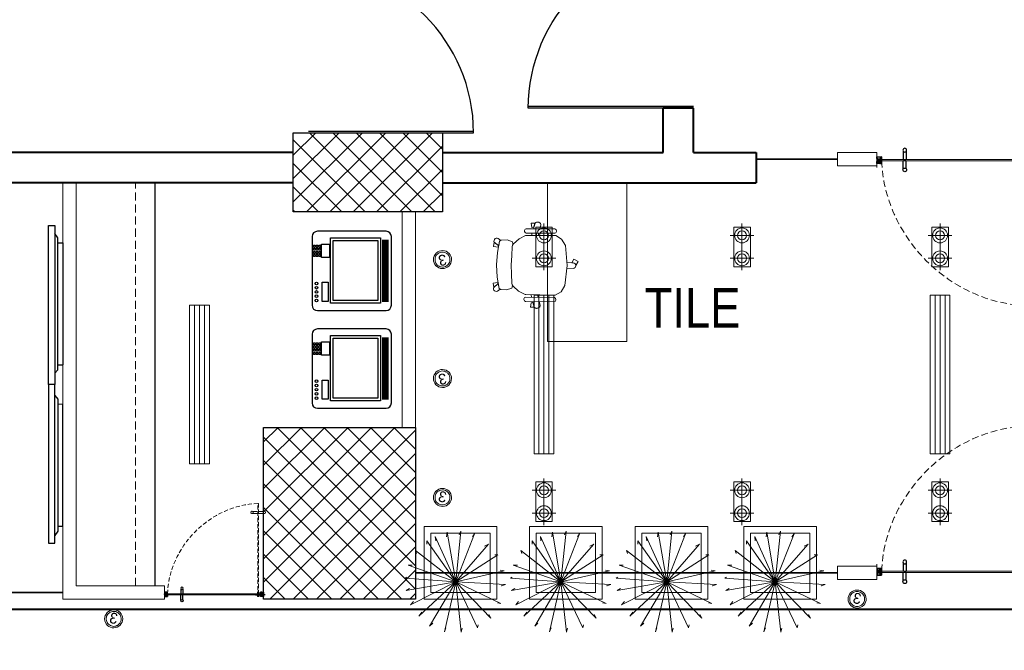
# Model space of a CAD drawing. Header units: inches. Extents: x 371717 to 373017, y 1317902 to 1318657.
# Tile 5 of 10: x 372304 to 372572, y 1317902 to 1318074. Entities that reach past the tile are written whole.
import ezdxf

# ---------------------------------------------------------------- set-up
doc = ezdxf.new("R2010")
doc.units = ezdxf.units.IN
doc.header["$LTSCALE"] = 35
doc.header["$MEASUREMENT"] = 0
doc.linetypes.add('DASHED2', pattern=[0.375, 0.25, -0.125])
doc.linetypes.add('HIDDEN', pattern=[0.375, 0.25, -0.125])
for name, color, linetype in [('2', 7, 'Continuous'), ('A-COLS', 4, 'Continuous'), ('A-DOOR', 7, 'Continuous'), ('AV', 3, 'Continuous'), ('LINE', 4, 'Continuous')]:
    doc.layers.add(name, color=color, linetype=linetype)
for name, color, linetype, lineweight in [('A-WALL', 7, 'Continuous', 40), ('ac grill', 6, 'Continuous', 15), ('COL HATCH', 8, 'Continuous', 13), ('DIM', 221, 'Continuous', 9), ('FLOORING', 116, 'Continuous', 5), ('I-Case', 5, 'Continuous', 30), ('I-Case-Ovhd', 6, 'DASHED2', 15), ('I-CEIL-light', 150, 'Continuous', 0), ('I-Door', 30, 'Continuous', 15), ('I-Furn-Cust', 1, 'Continuous', 25), ('I-Furn-Modl', 1, 'Continuous', 5), ('I-Part-Glaz', 6, 'Continuous', 20), ('I-Part-Gyps', 5, 'Continuous', 15), ('LIGHTS', 150, 'Continuous', 0), ('tree', 92, 'Continuous', 5)]:
    doc.layers.add(name, color=color, linetype=linetype, lineweight=lineweight)
doc.styles.add('Style-Arial', font='arial.ttf')
pattern_1 = [(135, (372711.621, 1317618.76), (-3.18198, -3.18198), []), (225, (372711.621, 1317618.76), (3.18198, -3.18198), [])]

# ---------------------------------------------------------------- blocks, each defined once
blk = doc.blocks.new('DOOR')
for p, q in [((-0.01, 0), (-0.01, 0.9999)), ((0, 0), (0, 1))]:
    blk.add_line(p, q)
blk.add_arc((0, 0), 1, 90, 180)
blk = doc.blocks.new('chair')
for p, q in [((-13426.5, 72327.3), (-13422.5, 72332.9)), ((-13404.4, 72336), (-13228.9, 72211.5)), ((-13642.6, 72165.9), (-13543.3, 72281)), ((-13543.3, 72281), (-13492.1, 72303.1)), ((-13492.1, 72303.1), (-13440.9, 72299)), ((-13434.3, 72296.6), (-13259, 72170.3)), ((-13247.9, 72184.6), (-13423.4, 72309.2)), ((-13302.8, 72298.2), (-13313.1, 72271.2)), ((-13272.9, 72242.7), (-13259.9, 72277.8)), ((-13269.9, 72248.9), (-13256.6, 72284)), ((-13257.9, 72244.3), (-13269.9, 72248.9)), ((-13234.7, 72267), (-13257.9, 72244.3)), ((-13256.6, 72284), (-13234.7, 72267)), ((-13697.1, 72203), (-13727.6, 72187.7)), ((-13727.6, 72187.7), (-13711.4, 72155.5)), ((-13691.3, 72174.7), (-13653.6, 72147.5)), ((-13684.1, 72169.5), (-13691.3, 72174.7)), ((-13628.6, 72182.2), (-13666.3, 72209.3)), ((-13642.6, 72165.9), (-13628.6, 72182.2)), ((-13325.2, 72239.4), (-13331.6, 72222.6)), ((-13291.2, 72193.5), (-13284.7, 72210.7)), ((-13225.8, 72193.4), (-13229.8, 72187.7)), ((-13642.6, 72165.9), (-13717.1, 72033.3)), ((-13711.4, 72155.5), (-13684.1, 72169.5)), ((-13255.2, 72166.1), (-13228.5, 72118.2)), ((-13228.5, 72118.2), (-13216.8, 72063.4)), ((-13717.1, 72033.3), (-13720.4, 71977.7)), ((-13220.8, 72040.6), (-13259.2, 71979.9)), ((-13220.8, 72040.6), (-13258.6, 71980.9)), ((-13216.8, 72063.4), (-13220.8, 72040.6)), ((-13212.8, 72058.3), (-13220.8, 72040.6)), ((-13200.3, 72070.8), (-13212.8, 72058.3)), ((-13160.4, 72057.8), (-13200.3, 72070.8)), ((-13123.9, 72031.5), (-13160.4, 72057.8)), ((-13119.6, 72017.5), (-13123.9, 72031.5)), ((-13122.7, 72027.4), (-13119.6, 72017.5)), ((-13098.3, 72027.4), (-13122.7, 72027.4)), ((-13720.4, 71977.7), (-13699.1, 71930.9)), ((-13258.6, 71980.9), (-13295.5, 71922.4)), ((-13155.1, 71938.5), (-13119.6, 72017.5)), ((-13131.2, 71984.7), (-13136.8, 71973.9)), ((-13136.8, 71973.9), (-13104.7, 71957.5)), ((-13119.6, 72017.5), (-13134.4, 71984.6)), ((-13134.4, 71984.6), (-13100, 71984.8)), ((-13089.7, 71987.5), (-13131.2, 71984.7)), ((-13104.7, 71957.5), (-13089.7, 71987.5)), ((-13720.7, 71907.7), (-13724.7, 71902)), ((-13721.4, 71883.9), (-13544.5, 71761.4)), ((-13525.8, 71788.4), (-13702.7, 71911)), ((-13694.6, 71925.5), (-13516, 71803.7)), ((-13337.8, 71867.8), (-13295.5, 71922.4)), ((-13204.5, 71858.7), (-13155.1, 71938.5)), ((-13651.2, 71801.4), (-13629.4, 71820.2)), ((-13603.6, 71842.4), (-13590, 71854.1)), ((-13548.8, 71826.1), (-13562.9, 71814.1)), ((-13510.8, 71801.6), (-13456.7, 71792.8)), ((-13456.7, 71792.8), (-13401.1, 71800.5)), ((-13401.1, 71800.5), (-13381.1, 71812)), ((-13395, 71798.4), (-13381.1, 71812)), ((-13381.1, 71812), (-13337.1, 71868.8)), ((-13381.1, 71812), (-13337.8, 71867.8)), ((-13204.5, 71858.7), (-13262.7, 71785.1)), ((-13593.7, 71787.2), (-13622.1, 71762.7)), ((-13622.1, 71762.7), (-13598.7, 71747.9)), ((-13588.9, 71792.1), (-13617.4, 71767.9)), ((-13598.7, 71747.9), (-13585.3, 71777.4)), ((-13585.3, 71777.4), (-13593.7, 71787.2)), ((-13526.4, 71764.6), (-13522.5, 71770.3)), ((-13402.5, 71782.4), (-13395, 71798.4)), ((-13376.7, 71749.3), (-13402.5, 71782.4)), ((-13339.5, 71724), (-13376.7, 71749.3)), ((-13262.7, 71785.1), (-13324.9, 71724.8)), ((-13324.9, 71724.8), (-13299.1, 71749.8)), ((-13299.1, 71749.8), (-13287.5, 71717.4)), ((-13298, 71746.8), (-13289.8, 71755.8)), ((-13286.5, 71706.8), (-13298, 71746.8)), ((-13289.8, 71755.8), (-13263.4, 71731.2)), ((-13263.4, 71731.2), (-13286.5, 71706.8)), ((-13324.9, 71724.8), (-13339.5, 71724)), ((-13335.3, 71724.2), (-13324.9, 71724.8)), ((-13327, 71701.3), (-13335.3, 71724.2))]:
    blk.add_line(p, q)
for centre, major_axis, start_param, end_param in [((-13415.9, 72319.8), (7.5, 10.6), 1.565209, 3.136006), ((-13411.9, 72325.4), (7.5, 10.6), -0.005587, 1.565209), ((-13441.9, 72286.1), (7.5, 10.6), -0.012921, 0.531899), ((-13287.8, 72289.2), (10.1, 14.3), 1.201743, 1.645459), ((-13285.5, 72285.8), (12.4, 17.7), 0.815486, 1.200775), ((-13284.4, 72281.1), (15.2, 21.7), 0.481395, 0.818479), ((-13284.7, 72278.6), (23.7, -16.6), 1.738929, 2.05604), ((-13283.9, 72279.8), (15.8, 22.5), -0.156165, 0.172017), ((-13280.8, 72283), (13.3, 18.9), -0.52179, -0.152727), ((-13276.6, 72284.9), (10.6, 15.1), -0.949213, -0.52118), ((-13274.3, 72285), (9.3, 13.2), -1.422625, -0.95479), ((-13678.8, 72192), (21, 3.5), 0.780033, 3.919296), ((-13678.8, 72192), (12.3, 17.5), 1.644168, 3.126312), ((-13240.4, 72195.2), (7.5, 10.6), 3.136006, 4.706802), ((-13236.4, 72200.9), (7.5, 10.6), 4.706802, 6.277598), ((-13266.6, 72159.7), (7.5, 10.6), -0.44913, -0.012921), ((-13101.1, 72006.2), (14.2, 16), 3.920326, 6.880528), ((-13714, 71894.6), (7.5, 10.6), 1.576387, 3.147184), ((-13710.1, 71900.3), (7.5, 10.6), 0.005591, 1.576387), ((-13687.2, 71936.2), (7.5, 10.6), 2.609698, 3.154518), ((-13637.7, 71790.3), (10.1, 14.3), 1.496138, 1.939853), ((-13508.7, 71814.4), (10.6, -7.5), 4.725314, 5.161523), ((-13633.7, 71789.3), (12.4, 17.7), 1.940821, 2.326111), ((-13628.9, 71789.9), (15.2, 21.7), 2.323118, 2.660202), ((-13626.6, 71791), (16.6, 23.7), 2.656353, 2.973464), ((-13627.6, 71789.8), (15.8, 22.5), 2.96958, 3.297761), ((-13629.4, 71785.8), (13.3, 18.9), 3.294324, 3.663387), ((-13629.8, 71781.2), (10.6, 15.1), 3.662777, 4.090809), ((-13629.2, 71779), (9.3, 13.2), 4.096387, 4.564221), ((-13537.1, 71772), (7.5, 10.6), 3.147184, 4.71798), ((-13533.2, 71777.7), (7.5, 10.6), -1.565205, 0.005591), ((-13308, 71711.1), (12.3, 17.5), 2.659528, 5.61973)]:
    blk.add_ellipse(centre, major_axis=major_axis, ratio=1, start_param=start_param, end_param=end_param)
blk = doc.blocks.new('A$C10EA03AB')
at = {"layer": 'I-Furn-Modl'}
blk.add_lwpolyline([(1012.1, 600), (412.1, 600), (412.1, 1800), (1012.1, 1800)], close=True, dxfattribs=at)
at = {"layer": 'I-Furn-Modl', "xscale": -1, "rotation": 325.5279806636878}
blk.add_blockref('chair', (-51531.8, -50547.2), dxfattribs=at)
blk = doc.blocks.new('DFSDFB')
at = {"color": 3, "elevation": -240.1}
for points in [[(-372039.8, -46680.2), (-372039.8, -46732.9)], [(-372019.8, -46680.2), (-372019.8, -46732.9)]]:
    blk.add_lwpolyline(points, dxfattribs=at)
at = {"color": 3}
blk.add_circle((-372029.8, -46672.7, -240.1), 12.5, dxfattribs=at)
blk = doc.blocks.new('FGBFGB')
at = {"layer": 'DIM'}
blk.add_hatch(color=256, dxfattribs=at).paths.add_polyline_path([(-372034.9, -46742.9), (-372024.9, -46742.9), (-372024.9, -46732.9), (-372034.9, -46732.9)])
at = {"color": 3, "elevation": -240.1}
for points in [[(-372034.9, -46732.9), (-372034.9, -46742.9)], [(-372024.9, -46732.9), (-372024.9, -46742.9)]]:
    blk.add_lwpolyline(points, dxfattribs=at)
at = {"layer": 'LINE', "color": 4}
blk.add_blockref('DFSDFB', (0, 0), dxfattribs=at)
at = {"layer": 'LINE', "color": 4, "xscale": -1, "rotation": 180}
blk.add_blockref('DFSDFB', (0, -93475.8), dxfattribs=at)
blk = doc.blocks.new('A$C13574F4D')
at = {"layer": '2', "color": 6, "linetype": 'Continuous'}
for p, q in [((1.6, 4.7), (0, 5)), ((0, 5), (0, 0)), ((1.2, 1.2), (1.2, 3.6)), ((1.2, 3.6), (1.8, 3.5)), ((22.5, 1.2), (1.2, 1.2)), ((3.2, 6.3), (1.6, 4.7)), ((1.8, 3.5), (3.9, 5.6)), ((2.8, 7), (3.1, 6.5)), ((3.1, 6.5), (3.2, 6.3)), ((3.9, 7), (3.6, 7.5)), ((4.1, 6.8), (3.9, 7)), ((22.5, 1.2), (43.8, 1.2)), ((40.9, 6.8), (41.1, 7)), ((41.1, 7), (41.4, 7.5)), ((43.2, 3.5), (41.1, 5.6)), ((41.9, 6.5), (41.8, 6.3)), ((41.8, 6.3), (43.4, 4.7)), ((42.2, 7), (41.9, 6.5)), ((43.8, 3.6), (43.2, 3.5)), ((43.4, 4.7), (45, 5)), ((43.8, 1.2), (43.8, 3.6)), ((45, 5), (45, 0)), ((0, 0), (45, 0))]:
    blk.add_line(p, q, dxfattribs=at)
for centre, radius, start, end in [((3.2, 7.3), 0.5, 29.99888, 210.00029), ((3.2, 6.3), 1, 315.001, 29.99958), ((41.8, 6.3), 1, 149.99973, 225), ((41.8, 7.3), 0.5, 330.00111, 149.99972)]:
    blk.add_arc(centre, radius, start, end, dxfattribs=at)
blk = doc.blocks.new('dhshfh')
at = {"color": 7, "linetype": 'Continuous'}
for p, q in [((-0.3, -6.4, 0), (1.7, -5.4, 0)), ((-0.3, -6.4, 0), (1.7, -7.4, 0)), ((41, -5.4, 0), (1.7, -5.4, 0)), ((41, -7.4, 0), (1.7, -7.4, 0)), ((5.5, -7.4, 0), (3.6, -5.4, 0)), ((6.5, -7.4, 0), (4.6, -5.4, 0)), ((6.5, -7.4, 0), (4.6, -5.4, 0)), ((7.5, -7.4, 0), (5.6, -5.4, 0)), ((8.5, -7.4, 0), (6.6, -5.4, 0)), ((9.5, -7.4, 0), (7.6, -5.4, 0)), ((10.5, -7.4, 0), (8.6, -5.4, 0)), ((11.5, -7.4, 0), (9.6, -5.4, 0)), ((12.5, -7.4, 0), (10.6, -5.4, 0)), ((13.5, -7.4, 0), (11.6, -5.4, 0)), ((14.5, -7.4, 0), (12.6, -5.4, 0)), ((15.5, -7.4, 0), (13.6, -5.4, 0)), ((16.5, -7.4, 0), (14.6, -5.4, 0)), ((17.5, -7.4, 0), (15.6, -5.4, 0)), ((17.5, -7.4, 0), (15.6, -5.4, 0)), ((18.5, -7.4, 0), (16.6, -5.4, 0)), ((19.5, -7.4, 0), (17.6, -5.4, 0)), ((20.5, -7.4, 0), (18.6, -5.4, 0)), ((21.5, -7.4, 0), (19.6, -5.4, 0)), ((22.5, -7.4, 0), (20.6, -5.4, 0)), ((23.5, -7.4, 0), (21.6, -5.4, 0)), ((24.5, -7.4, 0), (22.6, -5.4, 0)), ((25.5, -7.4, 0), (23.6, -5.4, 0)), ((26.5, -7.4, 0), (24.6, -5.4, 0)), ((27.5, -7.4, 0), (25.6, -5.4, 0)), ((28.5, -7.4, 0), (26.6, -5.4, 0)), ((29.5, -7.4, 0), (27.6, -5.4, 0)), ((30.5, -7.4, 0), (28.6, -5.4, 0)), ((31.5, -7.4, 0), (29.6, -5.4, 0)), ((32.5, -7.4, 0), (30.6, -5.4, 0)), ((33.5, -7.4, 0), (31.6, -5.4, 0)), ((34.5, -7.4, 0), (32.6, -5.4, 0)), ((35.5, -7.4, 0), (33.6, -5.4, 0)), ((36.5, -7.4, 0), (34.6, -5.4, 0)), ((37.5, -7.4, 0), (35.6, -5.4, 0)), ((38.5, -7.4, 0), (36.6, -5.4, 0)), ((39.5, -7.4, 0), (37.6, -5.4, 0)), ((40.5, -7.4, 0), (38.6, -5.4, 0)), ((41, -5.4, 0), (41, -3.4, 0)), ((42.3, -3.4, 0), (41, -3.4, 0)), ((41, -9.4, 0), (41, -7.4, 0)), ((42.3, -9.4, 0), (41, -9.4, 0)), ((43.3, -8.4, 0), (43.3, -4.4, 0))]:
    blk.add_line(p, q, dxfattribs=at)
for centre, start, end in [((42.3, -4.4, 0), 0, 90), ((42.3, -8.4, 0), 270, 0)]:
    blk.add_arc(centre, 1, start, end, dxfattribs=at)
blk = doc.blocks.new('A$C4B1B412E')
at = {"layer": 'LINE'}
h = blk.add_hatch(dxfattribs=at)
h.set_pattern_fill('ANSI31', color=25, scale=0.2, angle=-90, style=0)
h.set_pattern_definition([(225, (19616.511, 13176.13184), (-0.449012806, 0.449012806), [])])
h.paths.add_polyline_path([(-437.2, 326.7), (-437.2, 342), (-437.2, 347.2), (-449.4, 347.2), (-449.4, 326.7)])
h = blk.add_hatch(dxfattribs=at)
h.set_pattern_fill('ANSI31', color=25, scale=0.2, angle=-90, style=0)
h.set_pattern_definition([(135, (19616.511, -13530.6771), (-0.449012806, -0.449012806), [])])
h.paths.add_polyline_path([(-437.2, -681.3), (-437.2, -696.6), (-437.2, -701.7), (-449.4, -701.7), (-449.4, -681.3)])
at = {"color": 8, "linetype": 'HIDDEN', "ltscale": 5}
for p, q in [((-1408.6, 295.6, 0), (-424.2, 295.6, 0)), ((-424.2, 285.7, 0), (-1408.6, 285.7, 0)), ((-424.2, 298.5, 0), (-471.5, 298.5, 0)), ((-471.5, 298.5, 0), (-471.5, 295.6, 0)), ((-471.5, 295.6, 0), (-424.2, 295.6, 0)), ((-471.5, 282.8, 0), (-471.5, 285.7, 0)), ((-471.5, 285.7, 0), (-424.2, 285.7, 0)), ((-424.2, 282.8, 0), (-471.5, 282.8, 0)), ((-424.2, 298.5, 0), (-424.2, 282.8, 0))]:
    blk.add_line(p, q, dxfattribs=at)
at = {"color": 8, "linetype": 'HIDDEN'}
for p, q in [((-1318.5, 295.6, 0), (-1318.5, 285.6, 0)), ((-1308.5, 295.6, 0), (-1308.5, 285.6, 0))]:
    blk.add_line(p, q, dxfattribs=at)
at = {"color": 5, "ltscale": 5}
for p, q in [((-452.3, 310.5, 0), (-452.3, 263.3, 0)), ((-452.3, 310.5, 0), (-436.6, 310.5, 0)), ((-452.3, 263.3, 0), (-449.4, 263.3, 0)), ((-449.4, -671.1, 0), (-449.4, 310.5, 0)), ((-449.4, 263.3, 0), (-449.4, 310.5, 0)), ((-439.6, 310.5, 0), (-439.6, -671.1, 0)), ((-439.6, 263.3, 0), (-439.6, 310.5, 0)), ((-436.6, 263.3, 0), (-439.6, 263.3, 0)), ((-436.6, 310.5, 0), (-436.6, 263.3, 0))]:
    blk.add_line(p, q, dxfattribs=at)
at = {"color": 8, "linetype": 'HIDDEN', "elevation": 0}
for points in [[(-1323.7, 348.3), (-1323.7, 295.5)], [(-1303.7, 348.3), (-1303.7, 295.5)], [(-1323.7, 232.9), (-1323.7, 285.6)], [(-1303.7, 232.9), (-1303.7, 285.6)]]:
    blk.add_lwpolyline(points, dxfattribs=at)
at = {"color": 8, "linetype": 'HIDDEN', "ltscale": 5, "elevation": 0}
blk.add_lwpolyline([(-1408.6, 295.6), (-1408.6, 285.7)], dxfattribs=at)
at = {"color": 5, "ltscale": 5, "elevation": 0}
blk.add_lwpolyline([(-449.4, -671.1), (-439.6, -671.1)], dxfattribs=at)
at = {"color": 8, "linetype": 'HIDDEN'}
for centre in [(-1313.7, 355.8, 0), (-1313.7, 225.4, 0)]:
    blk.add_circle(centre, 12.5, dxfattribs=at)
at = {"color": 252, "linetype": 'HIDDEN', "ltscale": 5, "extrusion": (-3.33482e-11, -6.26733e-09, -1)}
blk.add_ellipse((-510.4, 227.4, 0), major_axis=(-667.5, 668.4, 0), ratio=0.900623, start_param=3.910619, end_param=5.509863, dxfattribs=at)
at = {"color": 5, "ltscale": 5, "extrusion": (-3.33482e-11, -6.26733e-09, -1)}
blk.add_ellipse((-444.3, 290.5, 0), major_axis=(2.8, 2.8, 0), ratio=1, start_param=3.141593, end_param=9.424778, dxfattribs=at)
at = {"color": 8, "linetype": 'HIDDEN', "ltscale": 5, "extrusion": (-6.26733e-09, 3.33482e-11, -1)}
blk.add_ellipse((-444.3, 290.5, 0), major_axis=(2.8, -2.8, 0), ratio=1, start_param=3.141593, end_param=9.424778, dxfattribs=at)
at = {"layer": '2', "color": 6, "linetype": 'Continuous'}
for p, q in [((-467, 347.7, 0), (-454.2, 347.7, 0)), ((-467, 329.5, 0), (-467, 347.7, 0)), ((-465.3, 329.8, 0), (-467, 329.5, 0)), ((-465.1, 329.4, 0), (-467, 329.4, 0)), ((-467, 329.4, 0), (-467, 326.2, 0)), ((-467, 324.7, 0), (-467, 326.2, 0)), ((-465.8, 332.3, 0), (-465.8, 345.7, 0)), ((-462.5, 328.7, 0), (-465.5, 331.7, 0)), ((-463.8, 328.2, 0), (-465.3, 329.8, 0)), ((-464.2, 328.6, 0), (-465.1, 329.4, 0)), ((-465, 346.5, 0), (-460.9, 346.5, 0)), ((-464.5, 326.8, 0), (-464.1, 327.6, 0)), ((-464.2, 327.4, 0), (-463.8, 328.2, 0)), ((-452.2, 326.2, 0), (-464.2, 326.2, 0)), ((-463.2, 326.8, 0), (-462.5, 328.1, 0)), ((-460.3, 346.5, 0), (-457.5, 346.5, 0)), ((-456.6, 344.8, 0), (-456.7, 345.8, 0)), ((-455.4, 326.8, 0), (-456.6, 344.8, 0)), ((-455.2, 342.3, 0), (-454.2, 327.5, 0)), ((-452.6, 326.3, 0), (-454.9, 326.3, 0)), ((-454.2, 347.7, 0), (-454.2, 345.2, 0)), ((-454.2, 345.2, 0), (-453, 345.2, 0)), ((-452.6, 342.7, 0), (-454.2, 343.2, 0)), ((-454.2, 327.5, 0), (-452.6, 327.5, 0)), ((-453.7, 328.2, 0), (-452.2, 327.6, 0)), ((-450.6, 329.4, 0), (-453.5, 329.4, 0)), ((-453, 345.2, 0), (-452, 343.5, 0)), ((-452.2, 327.6, 0), (-452.2, 326.2, 0)), ((-450.6, 328.1, 0), (-450.6, 329.4, 0)), ((-450.6, 326.2, 0), (-450.6, 327.5, 0)), ((-444.8, 326.2, 0), (-450.6, 326.2, 0)), ((-444.5, 325.9, 0), (-444.8, 326.2, 0)), ((-444.2, 326.2, 0), (-444.5, 325.9, 0)), ((-424.3, 326.2, 0), (-444.2, 326.2, 0)), ((-436.8, 343.5, 0), (-435.8, 345.2, 0)), ((-433.7, 343.4, 0), (-436.3, 342.7, 0)), ((-435.8, 345.2, 0), (-434.7, 345.2, 0)), ((-434.7, 345.2, 0), (-434.7, 347.7, 0)), ((-434.7, 347.7, 0), (-422, 347.7, 0)), ((-433.1, 344.2, 0), (-433.1, 345.4, 0)), ((-432.3, 346.2, 0), (-424.3, 346.2, 0)), ((-423.5, 345.4, 0), (-423.5, 327, 0)), ((-422, 347.7, 0), (-422, 321.5, 0)), ((-467, 321.5, 0), (-467, 324.7, 0)), ((-465.1, 321.5, 0), (-467, 321.5, 0)), ((-464.2, 322.4, 0), (-465.1, 321.5, 0)), ((-464.5, 324.1, 0), (-464.1, 323.4, 0)), ((-452.2, 324.7, 0), (-464.2, 324.7, 0)), ((-453.7, 322.8, 0), (-452.2, 323.3, 0)), ((-450.6, 321.5, 0), (-453.5, 321.5, 0)), ((-452.2, 323.3, 0), (-452.2, 324.7, 0)), ((-450.6, 324.7, 0), (-450.6, 321.5, 0)), ((-438.4, 324.7, 0), (-450.6, 324.7, 0)), ((-438.4, 321.5, 0), (-438.4, 324.7, 0)), ((-435.4, 321.5, 0), (-438.4, 321.5, 0)), ((-424.8, 324.7, 0), (-436.8, 324.7, 0)), ((-436.8, 324.7, 0), (-436.8, 323.3, 0)), ((-436.8, 323.3, 0), (-435.2, 322.8, 0)), ((-424.9, 323.4, 0), (-424.4, 324.1, 0)), ((-423.9, 321.5, 0), (-424.7, 322.4, 0)), ((-423.5, 321.5, 0), (-423.9, 321.5, 0)), ((-422, 321.5, 0), (-423.5, 321.5, 0)), ((-465.1, -676.1, 0), (-467, -676.1, 0)), ((-467, -676.1, 0), (-467, -679.3, 0)), ((-467, -679.3, 0), (-467, -680.8, 0)), ((-467, -684, 0), (-467, -680.8, 0)), ((-465.1, -684, 0), (-467, -684, 0)), ((-465.3, -684.3, 0), (-467, -684.1, 0)), ((-467, -684.1, 0), (-467, -702.3, 0)), ((-467, -702.3, 0), (-454.2, -702.3, 0)), ((-465.8, -686.8, 0), (-465.8, -700.3, 0)), ((-462.5, -683.2, 0), (-465.5, -686.2, 0)), ((-463.8, -682.8, 0), (-465.3, -684.3, 0)), ((-464.2, -676.9, 0), (-465.1, -676.1, 0)), ((-464.2, -683.1, 0), (-465.1, -684, 0)), ((-465, -701.1, 0), (-460.9, -701.1, 0)), ((-464.5, -678.7, 0), (-464.1, -677.9, 0)), ((-464.5, -681.4, 0), (-464.1, -682.1, 0)), ((-452.2, -679.3, 0), (-464.2, -679.3, 0)), ((-452.2, -680.8, 0), (-464.2, -680.8, 0)), ((-464.2, -682, 0), (-463.8, -682.8, 0)), ((-463.2, -681.4, 0), (-462.5, -682.6, 0)), ((-460.3, -701.1, 0), (-457.5, -701.1, 0)), ((-456.6, -699.4, 0), (-456.7, -700.3, 0)), ((-455.4, -681.3, 0), (-456.6, -699.4, 0)), ((-455.2, -696.9, 0), (-454.2, -682.1, 0)), ((-452.6, -680.9, 0), (-454.9, -680.9, 0)), ((-454.2, -682.1, 0), (-452.6, -682.1, 0)), ((-452.6, -697.3, 0), (-454.2, -697.7, 0)), ((-454.2, -702.3, 0), (-454.2, -699.8, 0)), ((-454.2, -699.8, 0), (-453, -699.8, 0)), ((-453.7, -677.3, 0), (-452.2, -677.9, 0)), ((-453.7, -682.7, 0), (-452.2, -682.2, 0)), ((-450.6, -676.1, 0), (-453.5, -676.1, 0)), ((-450.6, -684, 0), (-453.5, -684, 0)), ((-453, -699.8, 0), (-452, -698, 0)), ((-452.2, -677.9, 0), (-452.2, -679.3, 0)), ((-452.2, -682.2, 0), (-452.2, -680.8, 0)), ((-450.6, -679.3, 0), (-450.6, -676.1, 0)), ((-438.4, -679.3, 0), (-450.6, -679.3, 0)), ((-444.8, -680.8, 0), (-450.6, -680.8, 0)), ((-450.6, -680.8, 0), (-450.6, -682.1, 0)), ((-450.6, -682.7, 0), (-450.6, -684, 0)), ((-444.5, -680.5, 0), (-444.8, -680.8, 0)), ((-444.2, -680.8, 0), (-444.5, -680.5, 0)), ((-424.3, -680.8, 0), (-444.2, -680.8, 0)), ((-435.4, -676.1, 0), (-438.4, -676.1, 0)), ((-438.4, -676.1, 0), (-438.4, -679.3, 0)), ((-436.8, -677.9, 0), (-435.2, -677.3, 0)), ((-436.8, -679.3, 0), (-436.8, -677.9, 0)), ((-424.8, -679.3, 0), (-436.8, -679.3, 0)), ((-436.8, -698, 0), (-435.8, -699.8, 0)), ((-433.7, -698, 0), (-436.3, -697.3, 0)), ((-435.8, -699.8, 0), (-434.7, -699.8, 0)), ((-434.7, -699.8, 0), (-434.7, -702.3, 0)), ((-434.7, -702.3, 0), (-422, -702.3, 0)), ((-433.1, -698.8, 0), (-433.1, -700, 0)), ((-432.3, -700.8, 0), (-424.3, -700.8, 0)), ((-424.9, -677.9, 0), (-424.4, -678.7, 0)), ((-423.9, -676.1, 0), (-424.7, -676.9, 0)), ((-423.5, -676.1, 0), (-423.9, -676.1, 0)), ((-422, -676.1, 0), (-423.5, -676.1, 0)), ((-423.5, -700, 0), (-423.5, -681.6, 0)), ((-422, -702.3, 0), (-422, -676.1, 0))]:
    blk.add_line(p, q, dxfattribs=at)
for centre, radius, start, end in [((-465, 345.7, 0), 0.8, 90, 180.00001), ((-465, 332.3, 0), 0.8, 180.00002, 225.00001), ((-464.2, 326.6, 0), 0.4, 149.99996, 270), ((-463.7, 327.1, 0), 0.6, 150.00003, 330.00021), ((-464.8, 328, 0), 0.801, 329.99939, 45.00052), ((-462.9, 328.3, 0), 0.5, 330.00004, 45.00004), ((-460.6, 346.5, 0), 0.3, 180.00001, 0), ((-457.5, 345.7, 0), 0.8, 3.81052, 90), ((-454.9, 326.8, 0), 0.5, 183.81438, 270), ((-454.4, 342.4, 0), 0.8, 75.00001, 183.81411), ((-453.5, 328.8, 0), 0.65, 89.99997, 251.07546), ((-452.5, 343.2, 0), 0.5, 254.99995, 30.00015), ((-452.6, 326.9, 0), 0.6, 270.00006, 90), ((-450.6, 327.8, 0), 0.3, 270, 90), ((-436.4, 343.2, 0), 0.5, 149.99989, 285), ((-433.9, 344.2, 0), 0.8, 285.00003, 0), ((-432.3, 345.4, 0), 0.8, 90, 179.99989), ((-424.3, 345.4, 0), 0.8, 0.00011, 90), ((-424.3, 327, 0), 0.8, 270, 0), ((-464.2, 324.3, 0), 0.4, 90, 210.00004), ((-464.8, 323, 0), 0.801, 314.99947, 30.00061), ((-453.5, 322.2, 0), 0.65, 108.92454, 270.00003), ((-435.4, 322.2, 0), 0.65, 270, 71.07535), ((-424.2, 323, 0), 0.8, 149.99996, 225.0002), ((-424.8, 324.3, 0), 0.4, 330.00007, 90.00001), ((-465, -686.8, 0), 0.8, 134.99999, 179.99998), ((-465, -700.3, 0), 0.8, 179.99999, 270), ((-464.2, -678.9, 0), 0.4, 149.99996, 270), ((-464.2, -681.2, 0), 0.4, 90, 210.00004), ((-463.7, -681.7, 0), 0.6, 29.99979, 209.99997), ((-464.8, -677.5, 0), 0.801, 329.99939, 45.00053), ((-464.8, -682.5, 0), 0.801, 314.99948, 30.00061), ((-462.9, -682.9, 0), 0.5, 314.99996, 29.99996), ((-460.6, -701.1, 0), 0.3, 0, 179.99999), ((-457.5, -700.3, 0), 0.8, 270, 356.18948), ((-454.9, -681.4, 0), 0.5, 90, 176.18562), ((-454.4, -696.9, 0), 0.8, 176.18589, 284.99999), ((-453.5, -676.7, 0), 0.65, 89.99997, 251.07546), ((-453.5, -683.3, 0), 0.65, 108.92454, 270.00003), ((-452.6, -681.5, 0), 0.6, 270, 89.99994), ((-452.5, -697.8, 0), 0.5, 329.99985, 105.00005), ((-450.6, -682.4, 0), 0.3, 270, 90), ((-436.4, -697.8, 0), 0.5, 75, 210.00011), ((-435.4, -676.7, 0), 0.65, 288.92465, 90), ((-433.9, -698.8, 0), 0.8, 0, 74.99997), ((-432.3, -700, 0), 0.8, 180.00011, 270), ((-424.2, -677.5, 0), 0.8, 134.9998, 210.00004), ((-424.8, -678.9, 0), 0.4, 269.99999, 29.99993), ((-424.3, -681.6, 0), 0.8, 0, 90), ((-424.3, -700, 0), 0.8, 270, 359.99989)]:
    blk.add_arc(centre, radius, start, end, dxfattribs=at)
at = {"layer": 'I-Part-Gyps', "lineweight": 15}
for p, q in [((-394.5, 347.7, 0), (-494.5, 347.7, 0)), ((-394.5, -702.3, 0), (-494.5, -702.3, 0)), ((-394.5, -702.3, 0), (-494.5, -702.3, 0))]:
    blk.add_line(p, q, dxfattribs=at)
at = {"layer": 'LINE', "color": 25, "elevation": 0}
for points in [[(-449.4, 326.7), (-449.4, 347.2), (-437.2, 347.2), (-437.2, 342), (-437.2, 342), (-437.2, 326.7)], [(-449.4, -681.3), (-449.4, -701.7), (-437.2, -701.7), (-437.2, -696.6), (-437.2, -696.6), (-437.2, -681.3)]]:
    blk.add_lwpolyline(points, close=True, dxfattribs=at)
at = {"layer": 'LINE', "color": 4, "rotation": 270}
blk.add_blockref('dhshfh', (-438, 365.7, 0), dxfattribs=at)
at = {"layer": 'LINE', "color": 4, "extrusion": (0, 0, -1), "zscale": -1}
blk.add_blockref('A$C13574F4D', (422, 316.5, 0), dxfattribs=at)
at = {"layer": 'LINE', "color": 4, "extrusion": (0, 0, -1), "zscale": -1, "rotation": 270}
blk.add_blockref('FGBFGB', (47182.2, -372547.8, -240.1), dxfattribs=at)
at = {"layer": 'LINE', "color": 4, "extrusion": (0, 0, -1), "xscale": -1, "zscale": -1, "rotation": 180}
blk.add_blockref('A$C13574F4D', (422, -671.1, 0), dxfattribs=at)
blk = doc.blocks.new('PHOTOCOPIER')
h = blk.add_hatch()
h.set_pattern_fill('_USER', color=8, scale=10, style=0, pattern_type=0)
h.set_pattern_definition([(0, (625, 337.5), (0, 10), [])])
h.paths.add_polyline_path([(295, 82.5), (-292, 82.5), (-292, 22.5), (295, 22.5)])
for p, q in [((325, 750), (-325, 750)), ((-375, 700), (-375, 50)), ((375, 50), (375, 700)), ((-325, 0), (325, 0))]:
    blk.add_line(p, q)
at = {"color": 8}
for points in [[(-289, 654), (-108, 654), (-108, 598), (-289, 598)], [(126, 660), (253, 660), (253, 584), (126, 584)], [(135, 736), (154, 736), (154, 722), (135, 722)], [(135, 711), (154, 711), (154, 697), (135, 697)], [(135, 686), (154, 686), (154, 672), (135, 672)], [(165, 736), (184, 736), (184, 722), (165, 722)], [(165, 711), (184, 711), (184, 697), (165, 697)], [(165, 686), (184, 686), (184, 672), (165, 672)], [(195, 736), (214, 736), (214, 722), (195, 722)], [(195, 711), (214, 711), (214, 697), (195, 697)], [(195, 686), (214, 686), (214, 672), (195, 672)], [(225, 736), (244, 736), (244, 722), (225, 722)], [(225, 711), (244, 711), (244, 697), (225, 697)], [(225, 686), (244, 686), (244, 672), (225, 672)], [(-281, 550), (287, 550), (287, 129), (-281, 129)]]:
    blk.add_lwpolyline(points, close=True, dxfattribs=at)
blk.add_lwpolyline([(-306, 575), (312, 575), (312, 104), (-306, 104)], close=True)
for centre in [(-279, 708), (-239, 708), (-199, 708), (-159, 708), (-119, 708)]:
    blk.add_circle(centre, 12.5, dxfattribs=at)
for centre, start, end in [((-325, 700), 90, 180), ((325, 700), 0, 90), ((-325, 50), 180, 270), ((325, 50), 270, 0)]:
    blk.add_arc(centre, 50, start, end)
blk = doc.blocks.new('TREE03')
for p, q in [((0, 0), (0.0491, 0.5124)), ((0.0491, 0.5124), (0.054, 0.477)), ((-0.2552, 0.4299), (-0.2258, 0.4181)), ((0, 0), (-0.2552, 0.4299)), ((-0.1227, 0.4829), (-0.0982, 0.4476)), ((0, 0), (-0.1227, 0.4829)), ((0, 0), (0.1816, 0.477)), ((0, 0), (0.2994, 0.4064)), ((0.1816, 0.477), (0.1816, 0.4358)), ((0.2994, 0.4064), (0.2846, 0.3592)), ((-0.3828, 0.318), (-0.3435, 0.3062)), ((0, 0), (-0.3828, 0.318)), ((0, 0), (0.3877, 0.3121)), ((0.3877, 0.3121), (0.3632, 0.2768)), ((-0.4564, 0.2002), (-0.427, 0.1708)), ((0, 0), (-0.4564, 0.2002)), ((0, 0), (0.4417, 0.2356)), ((0.4417, 0.2356), (0.427, 0.2061)), ((-0.427, 0.1708), (-0.427, 0.1767)), ((0, 0), (0.5006, 0.1001)), ((0.5006, 0.1001), (0.476, 0.0766)), ((-0.5006, 0.0118), (-0.4662, 0)), ((0, 0), (-0.5006, 0.0118)), ((0, 0), (-0.476, -0.1649)), ((0, 0), (-0.4024, -0.3121)), ((0, 0), (-0.2748, -0.424)), ((0, 0), (-0.1227, -0.4947)), ((0, 0), (0.4662, -0.1943)), ((0, 0), (0.5006, -0.0648)), ((0, 0), (0.4024, -0.3003)), ((0, 0), (0.2994, -0.4064)), ((0, 0), (0.1767, -0.4711)), ((0, 0), (0.0344, -0.5124)), ((0, 0), (0, 0)), ((0.5006, -0.0648), (0.4613, -0.0471)), ((-0.476, -0.1649), (-0.4417, -0.1413)), ((0.4662, -0.1943), (0.4564, -0.1767)), ((-0.4024, -0.3121), (-0.3926, -0.2827)), ((0.4024, -0.3003), (0.3828, -0.265)), ((-0.2748, -0.424), (-0.265, -0.3828)), ((0.2994, -0.4064), (0.2896, -0.3651)), ((-0.1227, -0.4947), (-0.1178, -0.4535)), ((0.0344, -0.5124), (0.0196, -0.4711)), ((0.1767, -0.4711), (0.1669, -0.424))]:
    blk.add_line(p, q)
blk = doc.blocks.new('55')
for p, q in [((23853299.7, -597298.2), (23853299.6, -597258.2)), ((23853299.6, -597258.2), (23854285.4, -597258.2)), ((23854285.1, -597300.5), (23854285.4, -597258.2)), ((23853161.2, -597323.2), (23854443.2, -597323.2)), ((23853161.2, -597373.2), (23853161.2, -597323.2)), ((23853259.8, -597298.2), (23853224.5, -597323.2)), ((23854325, -597298.2), (23853259.8, -597298.2)), ((23854353.2, -597323.2), (23854325, -597298.2)), ((23854443.2, -597323.2), (23854443.2, -597373.2)), ((23854443.2, -597373.2), (23853161.2, -597373.2))]:
    blk.add_line(p, q)
blk = doc.blocks.new('cflgrid-flat-3')
at = {"layer": 'I-CEIL-light', "ltscale": 10}
for p, q in [((300, 420), (300, 180)), ((420, 300), (180, 300))]:
    blk.add_line(p, q, dxfattribs=at)
for radius in [75, 45]:
    blk.add_circle((300, 300), radius, dxfattribs=at)
blk = doc.blocks.new('A$C64E82A7A')
at = {"layer": 'LIGHTS', "linetype": 'ByBlock'}
blk.add_lwpolyline([(26.6, 26.7), (326.6, 26.7), (326.6, 151.7), (26.6, 151.7)], close=True, dxfattribs=at)
at = {"layer": 'LIGHTS', "ltscale": 10}
for p, xscale, yscale, zscale, rotation in [((-135, -135), 0.7499999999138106, 0.7499999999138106, 0.7499999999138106, 0.01273986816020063), ((488.2, -135), -0.7499999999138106, 0.75, 0.75, 359.9872601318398)]:
    blk.add_blockref('cflgrid-flat-3', p, dxfattribs=dict(at, xscale=xscale, yscale=yscale, zscale=zscale, rotation=rotation))
blk = doc.blocks.new('A$C4DBF7927')
at = {"layer": 'ac grill'}
for p, q in [((37.5, 0), (37.5, -1200)), ((75, 0), (75, -1200)), ((112.5, 0), (112.5, -1200))]:
    blk.add_line(p, q, dxfattribs=at)
blk.add_lwpolyline([(0, -1200), (150, -1200), (150, 0), (0, 0)], close=True, dxfattribs=at)
blk = doc.blocks.new('3W-LED')
at = {"extrusion": (-6.11991e-06, -1.09788e-16, 1)}
blk.add_ellipse((0, 0, -5), major_axis=(21.2, 21.3, 0), ratio=1, start_param=3.139521, end_param=9.422706, dxfattribs=at)
blk.add_open_spline([(-17.7, -17.7, -5), (-16.6, -18.7, -5), (-15.5, -19.7, -5), (-12.3, -21.9, -5), (-10, -23, -5), (-5.4, -24.5, -5), (-2.9, -25, -5), (2, -25, -5), (4.5, -24.7, -5), (9.3, -23.3, -5), (11.5, -22.3, -5), (15.7, -19.6, -5), (17.6, -18, -5), (20.7, -14.2, -5), (22, -12.1, -5), (24, -7.5, -5), (24.6, -5.1, -5), (25.1, -0.2, -5), (25, 2.3, -5), (24.1, 7.1, -5), (23.3, 9.5, -5), (21, 13.9, -5), (19.5, 15.9, -5), (16, 19.4, -5), (14, 20.9, -5), (9.6, 23.2, -5), (7.3, 24, -5), (2.4, 25, -5), (0, 25.1, -5), (-5, 24.6, -5), (-7.4, 24, -5), (-11.9, 22.1, -5), (-14.1, 20.8, -5), (-17.9, 17.7, -5), (-19.5, 15.8, -5), (-22.2, 11.7, -5), (-23.3, 9.4, -5), (-24.7, 4.7, -5), (-25, 2.2, -5), (-25, -2.7, -5), (-24.6, -5.2, -5), (-23.1, -9.9, -5), (-22, -12.1, -5), (-19.7, -15.4, -5), (-18.8, -16.6, -5), (-17.7, -17.7, -5)], degree=3, knots=[3.139521, 3.139521, 3.139521, 3.139521, 3.315557, 3.315557, 3.611807, 3.611807, 3.908056, 3.908056, 4.204306, 4.204306, 4.500555, 4.500555, 4.796805, 4.796805, 5.093054, 5.093054, 5.389304, 5.389304, 5.685554, 5.685554, 5.981803, 5.981803, 6.278053, 6.278053, 6.574302, 6.574302, 6.870552, 6.870552, 7.166801, 7.166801, 7.463051, 7.463051, 7.7593, 7.7593, 8.05555, 8.05555, 8.351799, 8.351799, 8.648049, 8.648049, 8.944298, 8.944298, 9.240548, 9.240548, 9.422706, 9.422706, 9.422706, 9.422706])
at = {"ltscale": 10, "insert": (-13.1, 20, -5.2), "char_height": 36, "width": 21797.759, "attachment_point": 1}
blk.add_mtext('3', dxfattribs=at)

msp = doc.modelspace()

# ---------------------------------------------------------------- hatches: boundary and pattern name
at = {"layer": 'COL HATCH'}
h = msp.add_hatch(dxfattribs=at)
h.set_pattern_fill('ANSI37', color=256, scale=36, angle=90, style=0)
h.set_pattern_definition(pattern_1)
h.paths.add_polyline_path([(372378.62, 1318042.84), (372419.3, 1318042.84), (372419.3, 1318021.24), (372378.62, 1318021.24)])
h = msp.add_hatch(dxfattribs=at)
h.set_pattern_fill('ANSI37', color=256, scale=36, angle=90, style=0)
h.set_pattern_definition(pattern_1)
h.paths.add_polyline_path([(372370.52, 1317915.76), (372370.52, 1317962.56), (372411.92, 1317962.56), (372411.92, 1317915.76)])

# ---------------------------------------------------------------- linework, layer by layer
at = {"layer": 'A-COLS', "elevation": -0.06}
msp.add_lwpolyline([(372378.62, 1318042.84), (372419.3, 1318042.84), (372419.3, 1318021.24), (372378.62, 1318021.24)], close=True, dxfattribs=at)
at = {"layer": 'A-COLS', "ltscale": 2.5, "elevation": -0.06}
msp.add_lwpolyline([(372370.52, 1317915.76), (372370.52, 1317962.56), (372411.92, 1317962.56), (372411.92, 1317915.76)], close=True, dxfattribs=at)
at = {"layer": 'A-WALL'}
for p, q in [((372479.42, 1318037.44, -0.06), (372479.42, 1318049.5, -0.06)), ((372487.7, 1318049.5, -0.06), (372479.42, 1318049.5, -0.06)), ((372487.7, 1318037.44, -0.06), (372487.7, 1318049.5, -0.06)), ((372378.62, 1318037.44, -0.06), (372176.48, 1318037.44, -0.06)), ((372419.3, 1318037.44, -0.06), (372479.42, 1318037.44, -0.06)), ((372487.7, 1318037.44, -0.06), (372504.8, 1318037.44, -0.06)), ((372504.8, 1318037.44, -0.06), (372504.8, 1318029.16, -0.06)), ((372378.62, 1318029.16, -0.06), (372168.2, 1318029.16, -0.06)), ((372419.3, 1318029.16, -0.06), (372504.8, 1318029.16, -0.06)), ((371729.93, 1317913.06, -0.06), (373014.02, 1317913.06, -0.06))]:
    msp.add_line(p, q, dxfattribs=at)
at = {"layer": 'I-Case'}
msp.add_line((372341, 1317919.36, -0.06), (372341, 1318029.16, -0.06), dxfattribs=at)
at = {"layer": 'I-Case-Ovhd', "ltscale": 0.25}
msp.add_line((372335.6, 1317919.36, -0.06), (372335.6, 1318029.16, -0.06), dxfattribs=at)
at = {"layer": 'I-Furn-Modl', "elevation": -0.06}
for points in [[(372414.3, 1317935.56), (372434.1, 1317935.56), (372434.1, 1317915.76), (372414.3, 1317915.76)], [(372443.01, 1317935.56), (372462.81, 1317935.56), (372462.81, 1317915.76), (372443.01, 1317915.76)], [(372471.82, 1317935.56), (372491.62, 1317935.56), (372491.62, 1317915.76), (372471.82, 1317915.76)], [(372501.43, 1317935.56), (372521.23, 1317935.56), (372521.23, 1317915.76), (372501.43, 1317915.76)], [(372416.1, 1317933.76), (372432.3, 1317933.76), (372432.3, 1317917.56), (372416.1, 1317917.56)], [(372444.81, 1317933.76), (372461.01, 1317933.76), (372461.01, 1317917.56), (372444.81, 1317917.56)], [(372473.62, 1317933.76), (372489.82, 1317933.76), (372489.82, 1317917.56), (372473.62, 1317917.56)], [(372503.23, 1317933.76), (372519.43, 1317933.76), (372519.43, 1317917.56), (372503.23, 1317917.56)]]:
    msp.add_lwpolyline(points, close=True, dxfattribs=at)
at = {"layer": 'I-Part-Glaz', "const_width": 0.432, "elevation": -0.06}
for points in [[(372526.94, 1318035.64), (372504.8, 1318035.64)], [(372526.94, 1317922.96), (372411.92, 1317922.96)], [(372218.6, 1317917.56), (372315.8, 1317917.56)]]:
    msp.add_lwpolyline(points, dxfattribs=at)
at = {"layer": 'I-Part-Gyps'}
for p, q in [((372315.8, 1317915.76, -0.06), (372315.8, 1318029.16, -0.06)), ((372319.4, 1317919.36, -0.06), (372319.4, 1318029.16, -0.06)), ((372408.32, 1317962.56, -0.06), (372408.32, 1318021.24, -0.06)), ((372411.92, 1317962.56, -0.06), (372411.92, 1318021.24, -0.06)), ((372343.52, 1317919.36, -0.06), (372319.4, 1317919.36, -0.06)), ((372343.52, 1317915.76, -0.06), (372343.52, 1317919.36, -0.06)), ((372343.52, 1317915.76, -0.06), (372315.8, 1317915.76, -0.06))]:
    msp.add_line(p, q, dxfattribs=at)
at = {"layer": 'I-Part-Gyps', "elevation": -0.06}
for points in [[(372526.94, 1318033.84), (372526.94, 1318037.44), (372537.74, 1318037.44), (372537.74, 1318033.84)], [(372526.94, 1317921.16), (372526.94, 1317924.76), (372537.74, 1317924.76), (372537.74, 1317921.16)]]:
    msp.add_lwpolyline(points, close=True, dxfattribs=at)

# ---------------------------------------------------------------- block references
at = {"layer": 'A-DOOR', "yscale": 44.99999997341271, "zscale": 44.99999997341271}
for p, xscale, rotation in [((372487.7, 1318049.5, -0.06), -44.99999997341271, 90), ((372382.76, 1318042.84, -0.06), 44.99999997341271, 270), ((372382.76, 1318042.84, -0.06), 44.99999997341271, 270)]:
    msp.add_blockref('DOOR', p, dxfattribs=dict(at, xscale=xscale, rotation=rotation))
at = {"layer": 'ac grill', "xscale": 0.03599999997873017, "yscale": 0.03599999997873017, "zscale": 0.03599999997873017}
for p in [(372444.25, 1317998.57, -0.06), (372552.25, 1317998.57, -0.06), (372350.36, 1317995.86, -0.06)]:
    msp.add_blockref('A$C4DBF7927', p, dxfattribs=at)
at = {"layer": 'AV', "yscale": 0.03374999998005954, "zscale": 0.03374999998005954}
for p, xscale, rotation in [((392473.26, 2123061.72, -0.06), 0.03374999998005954, 270.0000001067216), ((392473.26, 512886.8, -0.06), -0.03374999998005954, 270)]:
    msp.add_blockref('55', p, dxfattribs=dict(at, xscale=xscale, rotation=rotation))
at = {"layer": 'I-CEIL-light', "extrusion": (-6.02316e-06, -1.08391e-06, 1), "xscale": 0.08173603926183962, "yscale": 0.08173603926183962, "zscale": 0.08173603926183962, "rotation": 190.2015762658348}
for p in [(372419.3, 1318008.28, -3.73), (372419.3, 1317975.88, -3.73)]:
    msp.add_blockref('3W-LED', p, dxfattribs=at)
at = {"layer": 'I-CEIL-light', "extrusion": (-6.02316e-06, 1.08391e-06, 1), "xscale": -0.08173603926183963, "rotation": 349.7984237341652}
for p, yscale, zscale in [((372419.3, 1317943.48, -0.87), 0.08173603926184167, 0.08173603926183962), ((372532.34, 1317915.8, -0.46), 0.08173603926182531, 0.08173603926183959), ((372329.66, 1317910.4, -0.46), 0.08173603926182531, 0.08173603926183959)]:
    msp.add_blockref('3W-LED', p, dxfattribs=dict(at, yscale=yscale, zscale=zscale))
at = {"layer": 'I-Door', "rotation": 270}
for p, xscale, yscale, zscale in [((372566.63, 1318053.67, -0.05), -0.04114285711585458, 0.04114285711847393, 0.04114285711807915), ((372566.63, 1317904.93, -0.05), 0.04114285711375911, 0.04114285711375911, 0.04114285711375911), ((372361.58, 1317905.62, -0.06), 0.02571428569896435, 0.02571428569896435, 0.02571428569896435)]:
    msp.add_blockref('A$C4B1B412E', p, dxfattribs=dict(at, xscale=xscale, yscale=yscale, zscale=zscale))
at = {"layer": 'I-Furn-Cust', "xscale": 0.02879999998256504, "yscale": 0.02879999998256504, "zscale": 0.02879999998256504, "rotation": 90}
for p in [(372405.36, 1318005.19, -0.06), (372405.36, 1317978.57, -0.06)]:
    msp.add_blockref('PHOTOCOPIER', p, dxfattribs=at)
at = {"layer": 'I-Part-Gyps', "xscale": -0.03599999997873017, "yscale": 0.03599999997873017, "zscale": 0.03599999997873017, "rotation": 180}
msp.add_blockref('A$C10EA03AB', (372433.09, 1318050.76, -0.06), dxfattribs=at)
at = {"layer": 'LIGHTS', "linetype": 'ByBlock', "xscale": 0.03599999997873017, "yscale": 0.03599999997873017, "zscale": 0.03599999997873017, "rotation": 90}
for p in [(372450.19, 1318005.38, -0.06), (372504.19, 1318005.38, -0.06), (372558.19, 1318005.38, -0.06), (372450.19, 1317935.95, -0.05), (372504.19, 1317935.95, -0.05), (372558.19, 1317935.95, -0.05)]:
    msp.add_blockref('A$C64E82A7A', p, dxfattribs=at)
at = {"layer": 'tree', "xscale": -27.29003904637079, "yscale": 27.29003904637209, "zscale": 27.29003904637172, "rotation": 333.2568969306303}
for p in [(372422.9, 1317920.46, -0.06), (372451.6, 1317920.46, -0.06), (372480.42, 1317920.46, -0.06), (372510.03, 1317920.46, -0.06)]:
    msp.add_blockref('TREE03', p, dxfattribs=at)

# ---------------------------------------------------------------- texts
at = {"layer": 'FLOORING', "color": 1, "true_color": 0xeb0000, "insert": (372487.46, 1318000.53, -0.06), "char_height": 10.8, "attachment_point": 2, "style": 'Style-Arial'}
msp.add_mtext('{\\fArial Narrow|b0|i0|c0|p34;TILE}', dxfattribs=at)

doc.saveas('drawing.dxf')
